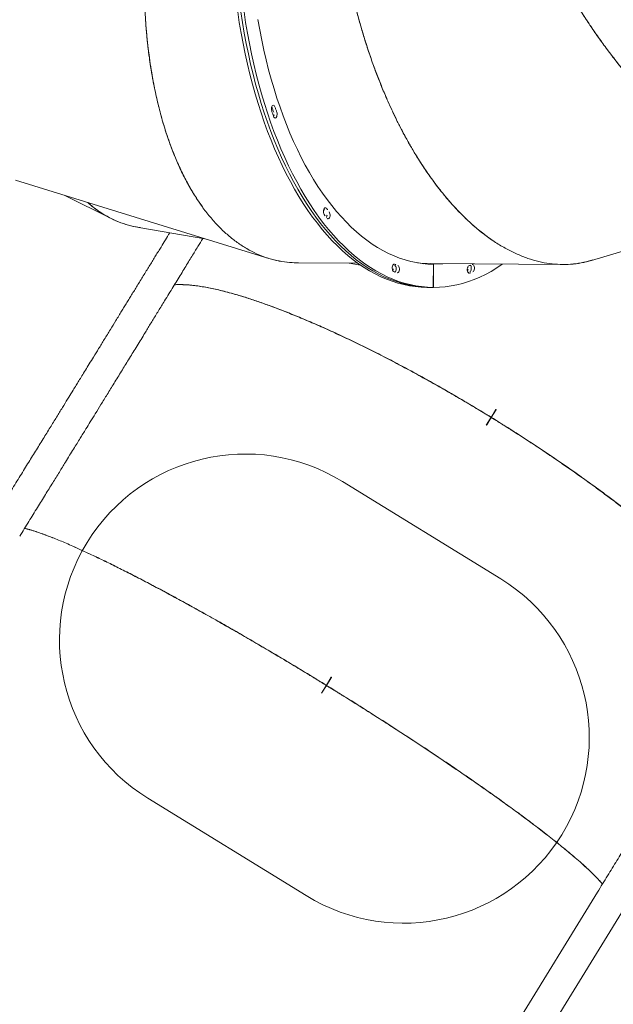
# Model space of a CAD drawing. Extents: x 5459245 to 5462690, y 5971016 to 5972523.
# Tile 38 of 198: x 5462441.74 to 5462442.377, y 5972212.142 to 5972213.198. Entities that reach past the tile are written whole.
import ezdxf

# ---------------------------------------------------------------- set-up
doc = ezdxf.new("R2010")
doc.units = 0
doc.layers.add('A_MAŁA ARCHITEKTURA', color=195, linetype='CONTINUOUS', lineweight=9)

# ---------------------------------------------------------------- blocks, each defined once
blk = doc.blocks.new('MEGA')
at = {"layer": 'A_MAŁA ARCHITEKTURA'}
for p, q in [((5462442.7956, 5972218.7909), (5462442.8667, 5972218.5154)), ((5462442.8094, 5972218.7372), (5462442.8145, 5972218.6819)), ((5462442.8218, 5972218.6517), (5462442.8487, 5972218.585)), ((5462443.0068, 5972218.598), (5462443.0067, 5972218.5979)), ((5462442.8787, 5972218.4867), (5462442.9123, 5972218.4314)), ((5462442.9075, 5972218.4393), (5462442.9121, 5972218.4279)), ((5462442.9253, 5972218.3954), (5462442.9253, 5972218.3953)), ((5462442.9256, 5972218.3959), (5462442.9257, 5972218.3955)), ((5462442.949, 5972218.3709), (5462442.9526, 5972218.3651)), ((5462442.9526, 5972218.3651), (5462443.0264, 5972218.2435)), ((5462442.9291, 5972218.3548), (5462442.9308, 5972218.3519)), ((5462442.9308, 5972218.3519), (5462442.9326, 5972218.349)), ((5462442.954, 5972218.3618), (5462442.9327, 5972218.3489)), ((5462442.9535, 5972218.3616), (5462442.9331, 5972218.3492)), ((5462442.954, 5972218.3618), (5462442.9539, 5972218.362)), ((5462442.9328, 5972218.3487), (5462442.9327, 5972218.3489)), ((5462442.3057, 5972218.3227), (5462442.3057, 5972218.1234)), ((5462442.7044, 5972218.1234), (5462442.7044, 5972218.3227)), ((5462442.97, 5972218.3287), (5462442.9704, 5972218.3282)), ((5462442.5092, 5972218.2231), (5462442.4992, 5972218.2231)), ((5462442.5092, 5972218.2229), (5462442.4992, 5972218.2229)), ((5462442.5017, 5972218.2229), (5462442.5017, 5972218.2231)), ((5462442.5185, 5972218.2231), (5462442.5092, 5972218.2231)), ((5462442.5185, 5972218.2229), (5462442.5092, 5972218.2229)), ((5462442.5185, 5972218.2231), (5462442.5188, 5972218.2231)), ((5462442.5185, 5972218.2229), (5462442.5188, 5972218.2229)), ((5462442.8366, 5972218.2231), (5462442.8465, 5972218.2231)), ((5462442.8366, 5972218.2229), (5462442.8465, 5972218.2229)), ((5462442.8366, 5972218.2229), (5462442.8371, 5972218.2229)), ((5462442.8371, 5972218.2229), (5462442.8464, 5972218.2229)), ((5462442.8557, 5972218.2231), (5462442.8464, 5972218.2231)), ((5462442.8557, 5972218.2229), (5462442.8464, 5972218.2229)), ((5462442.8557, 5972218.2231), (5462442.8562, 5972218.2231)), ((5462442.8557, 5972218.2229), (5462442.8562, 5972218.2229)), ((5462443.0462, 5972218.2195), (5462443.2578, 5972218.0293)), ((5462442.4728, 5972217.8591), (5462439.6789, 5972217.8591)), ((5462439.6789, 5972217.8256), (5462442.4728, 5972217.8256))]:
    blk.add_line(p, q, dxfattribs=at)
at = {"layer": 'A_MAŁA ARCHITEKTURA', "flags": 128}
for points in [[(5462442.9291, 5972218.3548), (5462442.926, 5972218.3601), (5462442.9232, 5972218.3658), (5462442.9208, 5972218.3715), (5462442.9186, 5972218.3775), (5462442.9167, 5972218.3836), (5462442.9151, 5972218.3899), (5462442.9139, 5972218.3963), (5462442.9129, 5972218.4029), (5462442.9123, 5972218.4096), (5462442.912, 5972218.4164), (5462442.912, 5972218.4234), (5462442.9123, 5972218.4305), (5462442.9129, 5972218.4377), (5462442.9138, 5972218.445), (5462442.9151, 5972218.4524), (5462442.9166, 5972218.4599), (5462442.9185, 5972218.4675), (5462442.9207, 5972218.4752), (5462442.9232, 5972218.483), (5462442.926, 5972218.4909), (5462442.929, 5972218.4988), (5462442.9324, 5972218.5067), (5462442.9361, 5972218.5148), (5462442.9401, 5972218.5228), (5462442.9444, 5972218.5309), (5462442.9489, 5972218.539), (5462442.9538, 5972218.5472), (5462442.9589, 5972218.5554), (5462442.9643, 5972218.5635), (5462442.9699, 5972218.5717), (5462442.9759, 5972218.5799), (5462442.982, 5972218.588), (5462442.9885, 5972218.5962), (5462442.9952, 5972218.6043), (5462443.0021, 5972218.6124), (5462443.0092, 5972218.6204), (5462443.0166, 5972218.6284), (5462443.0243, 5972218.6363), (5462443.0321, 5972218.6442), (5462443.0401, 5972218.652), (5462443.0484, 5972218.6597), (5462443.0568, 5972218.6674), (5462443.0655, 5972218.675), (5462443.0743, 5972218.6824)], [(5462442.9309, 5972218.3518), (5462442.9278, 5972218.3572), (5462442.925, 5972218.3629), (5462442.9225, 5972218.3686), (5462442.9203, 5972218.3746), (5462442.9184, 5972218.3807), (5462442.9169, 5972218.387), (5462442.9156, 5972218.3934), (5462442.9147, 5972218.4), (5462442.914, 5972218.4067), (5462442.9137, 5972218.4135), (5462442.9137, 5972218.4205), (5462442.914, 5972218.4276), (5462442.9146, 5972218.4348), (5462442.9156, 5972218.4421), (5462442.9168, 5972218.4495), (5462442.9184, 5972218.457), (5462442.9203, 5972218.4646), (5462442.9224, 5972218.4723), (5462442.9249, 5972218.4801), (5462442.9277, 5972218.488), (5462442.9308, 5972218.4959), (5462442.9342, 5972218.5038), (5462442.9379, 5972218.5118), (5462442.9419, 5972218.5199), (5462442.9461, 5972218.528), (5462442.9507, 5972218.5361), (5462442.9555, 5972218.5443), (5462442.9606, 5972218.5524), (5462442.966, 5972218.5606), (5462442.9717, 5972218.5688), (5462442.9776, 5972218.577), (5462442.9838, 5972218.5851), (5462442.9902, 5972218.5933), (5462442.9969, 5972218.6014), (5462443.0038, 5972218.6095), (5462443.011, 5972218.6175), (5462443.0184, 5972218.6255), (5462443.026, 5972218.6334), (5462443.0339, 5972218.6413), (5462443.0419, 5972218.6491), (5462443.0501, 5972218.6568), (5462443.0586, 5972218.6645), (5462443.0672, 5972218.6721), (5462443.076, 5972218.6795)], [(5462442.9308, 5972218.3519), (5462442.9278, 5972218.3572), (5462442.925, 5972218.3629), (5462442.9225, 5972218.3686), (5462442.9203, 5972218.3746), (5462442.9184, 5972218.3807), (5462442.9169, 5972218.387), (5462442.9156, 5972218.3934), (5462442.9147, 5972218.4), (5462442.914, 5972218.4067), (5462442.9137, 5972218.4135), (5462442.9137, 5972218.4205), (5462442.914, 5972218.4276), (5462442.9146, 5972218.4348), (5462442.9156, 5972218.4421), (5462442.9168, 5972218.4495), (5462442.9184, 5972218.457), (5462442.9203, 5972218.4646), (5462442.9224, 5972218.4723), (5462442.9249, 5972218.4801), (5462442.9277, 5972218.488), (5462442.9308, 5972218.4959), (5462442.9342, 5972218.5038), (5462442.9379, 5972218.5118), (5462442.9419, 5972218.5199), (5462442.9461, 5972218.528), (5462442.9507, 5972218.5361), (5462442.9555, 5972218.5443), (5462442.9606, 5972218.5524), (5462442.966, 5972218.5606), (5462442.9717, 5972218.5688), (5462442.9776, 5972218.577), (5462442.9838, 5972218.5851), (5462442.9902, 5972218.5933), (5462442.9969, 5972218.6014), (5462443.0038, 5972218.6095), (5462443.011, 5972218.6175), (5462443.0184, 5972218.6255), (5462443.026, 5972218.6334), (5462443.0339, 5972218.6413), (5462443.0419, 5972218.6491), (5462443.0501, 5972218.6568), (5462443.0586, 5972218.6645), (5462443.0672, 5972218.6721), (5462443.076, 5972218.6795)], [(5462442.9327, 5972218.3489), (5462442.9296, 5972218.3543), (5462442.9268, 5972218.36), (5462442.9243, 5972218.3657), (5462442.9221, 5972218.3717), (5462442.9202, 5972218.3778), (5462442.9186, 5972218.3841), (5462442.9174, 5972218.3905), (5462442.9164, 5972218.3971), (5462442.9158, 5972218.4038), (5462442.9155, 5972218.4106), (5462442.9155, 5972218.4176), (5462442.9158, 5972218.4247), (5462442.9164, 5972218.4319), (5462442.9173, 5972218.4392), (5462442.9186, 5972218.4466), (5462442.9202, 5972218.4541), (5462442.922, 5972218.4617), (5462442.9242, 5972218.4694), (5462442.9267, 5972218.4772), (5462442.9295, 5972218.4851), (5462442.9326, 5972218.493), (5462442.936, 5972218.5009), (5462442.9396, 5972218.5089), (5462442.9436, 5972218.517), (5462442.9479, 5972218.5251), (5462442.9525, 5972218.5332), (5462442.9573, 5972218.5414), (5462442.9624, 5972218.5495), (5462442.9678, 5972218.5577), (5462442.9735, 5972218.5659), (5462442.9794, 5972218.5741), (5462442.9856, 5972218.5822), (5462442.992, 5972218.5904), (5462442.9987, 5972218.5985), (5462443.0056, 5972218.6066), (5462443.0128, 5972218.6146), (5462443.0202, 5972218.6226), (5462443.0278, 5972218.6305), (5462443.0356, 5972218.6384), (5462443.0437, 5972218.6462), (5462443.0519, 5972218.6539), (5462443.0603, 5972218.6616), (5462443.069, 5972218.6692), (5462443.0778, 5972218.6766)], [(5462442.954, 5972218.3618), (5462442.9509, 5972218.3671), (5462442.9482, 5972218.3726), (5462442.9458, 5972218.3783), (5462442.9437, 5972218.3841), (5462442.942, 5972218.3901), (5462442.9405, 5972218.3962), (5462442.9393, 5972218.4025), (5462442.9385, 5972218.409), (5462442.938, 5972218.4156), (5462442.9378, 5972218.4223), (5462442.9379, 5972218.4291), (5462442.9384, 5972218.4361), (5462442.9391, 5972218.4432), (5462442.9402, 5972218.4504), (5462442.9416, 5972218.4577), (5462442.9433, 5972218.465), (5462442.9453, 5972218.4725), (5462442.9476, 5972218.4801), (5462442.9503, 5972218.4877), (5462442.9532, 5972218.4954), (5462442.9564, 5972218.5032), (5462442.96, 5972218.511), (5462442.9638, 5972218.5188), (5462442.968, 5972218.5267), (5462442.9724, 5972218.5346), (5462442.9771, 5972218.5426), (5462442.9821, 5972218.5505), (5462442.9874, 5972218.5585), (5462442.9929, 5972218.5665), (5462442.9988, 5972218.5745), (5462443.0048, 5972218.5824), (5462443.0112, 5972218.5903), (5462443.0177, 5972218.5982), (5462443.0246, 5972218.6061), (5462443.0316, 5972218.6139), (5462443.0389, 5972218.6217), (5462443.0464, 5972218.6294), (5462443.0542, 5972218.6371), (5462443.0621, 5972218.6446), (5462443.0702, 5972218.6521), (5462443.0786, 5972218.6596)], [(5462442.999, 5972218.5909), (5462442.9995, 5972218.5915), (5462443, 5972218.5921), (5462443.0005, 5972218.5927), (5462443.001, 5972218.5933), (5462443.0014, 5972218.5939), (5462443.0019, 5972218.5945), (5462443.0024, 5972218.5951), (5462443.0029, 5972218.5957)], [(5462443.0029, 5972218.5957), (5462443.0038, 5972218.5966), (5462443.0048, 5972218.5973), (5462443.0059, 5972218.5978), (5462443.007, 5972218.5981), (5462443.008, 5972218.5981), (5462443.0087, 5972218.5978), (5462443.0092, 5972218.5974), (5462443.0093, 5972218.5967), (5462443.009, 5972218.5959), (5462443.0085, 5972218.595)], [(5462443.0067, 5972218.5979), (5462443.0062, 5972218.5973), (5462443.0058, 5972218.5967), (5462443.0053, 5972218.5962), (5462443.0048, 5972218.5956), (5462443.0043, 5972218.595), (5462443.0038, 5972218.5944), (5462443.0033, 5972218.5938), (5462443.0029, 5972218.5932)], [(5462443.0067, 5972218.5979), (5462443.0062, 5972218.5973), (5462443.0058, 5972218.5967), (5462443.0053, 5972218.5962), (5462443.0048, 5972218.5956), (5462443.0043, 5972218.595), (5462443.0038, 5972218.5944), (5462443.0033, 5972218.5938), (5462443.0029, 5972218.5932)], [(5462443.0085, 5972218.595), (5462443.008, 5972218.5944), (5462443.0075, 5972218.5938), (5462443.007, 5972218.5933), (5462443.0065, 5972218.5927), (5462443.0061, 5972218.5921), (5462443.0056, 5972218.5915), (5462443.0051, 5972218.5909), (5462443.0046, 5972218.5903)], [(5462443.0046, 5972218.5903), (5462443.0038, 5972218.5895), (5462443.0028, 5972218.5888), (5462443.0017, 5972218.5883), (5462443.0006, 5972218.588), (5462442.9996, 5972218.5879), (5462442.9988, 5972218.5881), (5462442.9984, 5972218.5886), (5462442.9982, 5972218.5893), (5462442.9984, 5972218.5901), (5462442.999, 5972218.5909)], [(5462442.9379, 5972218.4896), (5462442.9384, 5972218.4904), (5462442.9392, 5972218.4913), (5462442.9401, 5972218.492), (5462442.9412, 5972218.4926), (5462442.9424, 5972218.4929), (5462442.9434, 5972218.493), (5462442.9442, 5972218.4928), (5462442.9447, 5972218.4924), (5462442.9449, 5972218.4918), (5462442.9448, 5972218.491)], [(5462442.943, 5972218.4864), (5462442.9426, 5972218.4856), (5462442.9418, 5972218.4847), (5462442.9408, 5972218.484), (5462442.9398, 5972218.4834), (5462442.9386, 5972218.483), (5462442.9376, 5972218.4829), (5462442.9368, 5972218.4831), (5462442.9362, 5972218.4835), (5462442.936, 5972218.4841), (5462442.9362, 5972218.4849)], [(5462442.9249, 5972218.3941), (5462442.925, 5972218.3948), (5462442.9254, 5972218.3957), (5462442.9261, 5972218.3965), (5462442.927, 5972218.3973), (5462442.9281, 5972218.3979), (5462442.9292, 5972218.3983), (5462442.9303, 5972218.3985), (5462442.9311, 5972218.3983), (5462442.9318, 5972218.398), (5462442.932, 5972218.3974)], [(5462442.931, 5972218.3966), (5462442.9309, 5972218.3958), (5462442.9306, 5972218.395), (5462442.9299, 5972218.3941), (5462442.9289, 5972218.3933), (5462442.9279, 5972218.3927), (5462442.9267, 5972218.3923), (5462442.9257, 5972218.3921), (5462442.9253, 5972218.3921)], [(5462442.931, 5972218.3966), (5462442.9309, 5972218.3958), (5462442.9306, 5972218.395), (5462442.9299, 5972218.3941), (5462442.9289, 5972218.3933), (5462442.9279, 5972218.3927), (5462442.9267, 5972218.3923), (5462442.9257, 5972218.3921), (5462442.9253, 5972218.3921)], [(5462442.9327, 5972218.3937), (5462442.9327, 5972218.3929), (5462442.9323, 5972218.3921), (5462442.9316, 5972218.3912), (5462442.9307, 5972218.3904), (5462442.9296, 5972218.3898), (5462442.9285, 5972218.3894), (5462442.9274, 5972218.3892), (5462442.9266, 5972218.3893), (5462442.9259, 5972218.3897), (5462442.9256, 5972218.3903)], [(5462442.9561, 5972218.3593), (5462442.9539, 5972218.3623), (5462442.9522, 5972218.3649)], [(5462442.9579, 5972218.3564), (5462442.9557, 5972218.3594), (5462442.953, 5972218.3634)], [(5462442.9579, 5972218.3564), (5462442.9557, 5972218.3594), (5462442.953, 5972218.3634)], [(5462442.9541, 5972218.3616), (5462442.9541, 5972218.3617), (5462442.954, 5972218.3617), (5462442.9539, 5972218.3617), (5462442.9539, 5972218.3617), (5462442.9538, 5972218.3617), (5462442.9537, 5972218.3617), (5462442.9536, 5972218.3616), (5462442.9535, 5972218.3616)], [(5462442.9596, 5972218.3535), (5462442.9575, 5972218.3565), (5462442.9541, 5972218.3616)], [(5462442.9331, 5972218.3492), (5462442.933, 5972218.3491), (5462442.9329, 5972218.3491), (5462442.9329, 5972218.349), (5462442.9328, 5972218.3489), (5462442.9328, 5972218.3489), (5462442.9328, 5972218.3488), (5462442.9328, 5972218.3487), (5462442.9328, 5972218.3487)], [(5462442.9928, 5972218.2988), (5462442.9924, 5972218.299), (5462442.986, 5972218.3019), (5462442.9798, 5972218.3051), (5462442.9738, 5972218.3086), (5462442.9682, 5972218.3122), (5462442.9628, 5972218.3161), (5462442.9576, 5972218.3201), (5462442.9528, 5972218.3244), (5462442.9482, 5972218.3289), (5462442.9439, 5972218.3335), (5462442.9399, 5972218.3384), (5462442.9362, 5972218.3434), (5462442.9328, 5972218.3487)], [(5462442.966, 5972218.3238), (5462442.9656, 5972218.3243), (5462442.9656, 5972218.325), (5462442.9659, 5972218.3259), (5462442.9665, 5972218.3267), (5462442.9674, 5972218.3275), (5462442.9685, 5972218.3282), (5462442.9696, 5972218.3286), (5462442.9707, 5972218.3289), (5462442.9716, 5972218.3288), (5462442.9723, 5972218.3285)], [(5462442.9738, 5972218.3273), (5462442.9736, 5972218.327), (5462442.973, 5972218.3262), (5462442.9721, 5972218.3254), (5462442.9711, 5972218.3247), (5462442.97, 5972218.3242), (5462442.9689, 5972218.324), (5462442.968, 5972218.324), (5462442.9673, 5972218.3243)], [(5462442.9738, 5972218.3273), (5462442.9736, 5972218.327), (5462442.973, 5972218.3262), (5462442.9721, 5972218.3254), (5462442.9711, 5972218.3247), (5462442.97, 5972218.3242), (5462442.9689, 5972218.324), (5462442.968, 5972218.324), (5462442.9673, 5972218.3243)], [(5462442.9753, 5972218.3262), (5462442.9757, 5972218.3256), (5462442.9757, 5972218.3249), (5462442.9754, 5972218.3241), (5462442.9748, 5972218.3233), (5462442.9739, 5972218.3225), (5462442.9729, 5972218.3218), (5462442.9717, 5972218.3213), (5462442.9707, 5972218.3211), (5462442.9697, 5972218.3211), (5462442.969, 5972218.3214)], [(5462442.5016, 5972218.2231), (5462442.5016, 5972218.223), (5462442.5016, 5972218.2229)]]:
    blk.add_lwpolyline(points, dxfattribs=at)
at = {"layer": 'A_MAŁA ARCHITEKTURA'}
for centre, radius, start, end in [((5462442.9975, 5972218.5977), 0.00701, 281.8348, 319.888), ((5462442.505, 5972218.3227), 0.1993, 0, 180), ((5462443.187, 5972218.3932), 0.2671, 158.8513, 159.9189), ((5462442.9357, 5972218.4921), 0.00628, 277.8185, 333.7719), ((5462443.1862, 5972218.3998), 0.2608, 159.0631, 159.9202), ((5462443.1889, 5972218.3965), 0.2618, 158.8513, 159.9189), ((5462443.0494, 5972218.4151), 0.1263, 189.6053, 191.3646), ((5462442.9234, 5972218.4015), 0.00651, 286.5762, 329.1247), ((5462443.0516, 5972218.4208), 0.123, 190.4672, 191.3671), ((5462443.054, 5972218.418), 0.1237, 189.6053, 191.3646), ((5462443.0426, 5972218.4197), 0.1053, 203.7733, 211.2447), ((5462443.0439, 5972218.4256), 0.127, 232.0117, 232.8978), ((5462443.0452, 5972218.4221), 0.1263, 231.1408, 232.9002), ((5462442.9664, 5972218.3332), 0.00636, 272.0864, 317.0669), ((5462443.0499, 5972218.4249), 0.1237, 231.1408, 232.9002), ((5462442.505, 5972218.1234), 0.1993, 180, 0)]:
    blk.add_arc(centre, radius, start, end, dxfattribs=at)
for centre, major_axis, ratio, start_param, end_param in [((5462442.4628, 5972218.223), (0, 0.3787), 0.09608, 4.712126, 4.712652), ((5462442.4628, 5972218.223), (0, 0.3807), 0.09608, 4.712127, 4.712651), ((5462442.7578, 5972218.223), (0, 0.3787), 0.20811, 4.712126, 4.712652), ((5462442.7578, 5972218.223), (0, 0.3807), 0.20811, 4.712127, 4.712651)]:
    blk.add_ellipse(centre, major_axis=major_axis, ratio=ratio, start_param=start_param, end_param=end_param, dxfattribs=at)
for points, knots in [([(5462442.8764, 5972218.605), (5462442.8777, 5972218.608), (5462442.8807, 5972218.6154), (5462442.8869, 5972218.6274), (5462442.8947, 5972218.6407), (5462442.9035, 5972218.6541), (5462442.9133, 5972218.6674), (5462442.9241, 5972218.6806), (5462442.934, 5972218.6916), (5462442.9422, 5972218.7003), (5462442.9484, 5972218.7065), (5462442.9548, 5972218.7127), (5462442.9614, 5972218.7189), (5462442.9684, 5972218.7252), (5462442.9756, 5972218.7314), (5462442.983, 5972218.7376), (5462442.9918, 5972218.7447), (5462443.0021, 5972218.7527), (5462443.0144, 5972218.7617), (5462443.0275, 5972218.7708), (5462443.0392, 5972218.7785), (5462443.049, 5972218.7846), (5462443.0567, 5972218.7894), (5462443.0647, 5972218.7941), (5462443.0727, 5972218.7987), (5462443.0807, 5972218.8031), (5462443.0886, 5972218.8073), (5462443.0968, 5972218.8117), (5462443.1048, 5972218.8157), (5462443.1116, 5972218.819), (5462443.1169, 5972218.8216), (5462443.1215, 5972218.8237), (5462443.1264, 5972218.826), (5462443.1317, 5972218.8284), (5462443.1375, 5972218.831), (5462443.1438, 5972218.8337), (5462443.1504, 5972218.8365), (5462443.1568, 5972218.8391), (5462443.1625, 5972218.8414), (5462443.1673, 5972218.8433), (5462443.1712, 5972218.8448), (5462443.1735, 5972218.8456), (5462443.1745, 5972218.846)], [0, 0, 0, 0, 0.03362, 0.081487, 0.129993, 0.178809, 0.226094, 0.274303, 0.323436, 0.347121, 0.369936, 0.393077, 0.416543, 0.440335, 0.464453, 0.488897, 0.512519, 0.547843, 0.584432, 0.622286, 0.661406, 0.682438, 0.703123, 0.724462, 0.746455, 0.766694, 0.786792, 0.807907, 0.830039, 0.848066, 0.858675, 0.870103, 0.882351, 0.895419, 0.909306, 0.925349, 0.941915, 0.958002, 0.971855, 0.983472, 0.992854, 1, 1, 1, 1]), ([(5462443.1199, 5972218.823), (5462443.1161, 5972218.8212), (5462443.1086, 5972218.8176), (5462443.0981, 5972218.8123), (5462443.0879, 5972218.807), (5462443.0777, 5972218.8015), (5462443.0673, 5972218.7956), (5462443.0569, 5972218.7895), (5462443.0477, 5972218.7838), (5462443.0395, 5972218.7786), (5462443.0326, 5972218.7741), (5462443.0259, 5972218.7697), (5462443.0195, 5972218.7652), (5462443.0132, 5972218.7608), (5462443.0072, 5972218.7564), (5462443.0014, 5972218.7521), (5462442.994, 5972218.7464), (5462442.9852, 5972218.7395), (5462442.9753, 5972218.7312), (5462442.9658, 5972218.7229), (5462442.9569, 5972218.7147), (5462442.9483, 5972218.7064), (5462442.9401, 5972218.6981), (5462442.9324, 5972218.6898), (5462442.9251, 5972218.6816), (5462442.9183, 5972218.6735), (5462442.912, 5972218.6654), (5462442.9046, 5972218.6556), (5462442.8967, 5972218.6439), (5462442.8886, 5972218.6305), (5462442.8817, 5972218.6173), (5462442.8758, 5972218.6041), (5462442.8709, 5972218.591), (5462442.8672, 5972218.5782), (5462442.8647, 5972218.5656), (5462442.8633, 5972218.5532), (5462442.863, 5972218.5411), (5462442.8638, 5972218.5294), (5462442.8658, 5972218.518), (5462442.869, 5972218.5071), (5462442.8732, 5972218.4966), (5462442.8769, 5972218.49), (5462442.8788, 5972218.4867)], [0, 0, 0, 0, 0.021397, 0.041159, 0.059285, 0.079279, 0.100059, 0.119873, 0.141168, 0.155678, 0.169933, 0.183933, 0.197677, 0.211165, 0.224398, 0.237376, 0.250098, 0.274428, 0.298304, 0.321727, 0.344696, 0.367213, 0.390613, 0.413071, 0.435258, 0.457174, 0.478819, 0.500193, 0.536513, 0.572356, 0.607726, 0.643316, 0.679262, 0.714914, 0.750274, 0.786186, 0.821948, 0.857563, 0.893189, 0.928925, 0.964647, 1, 1, 1, 1]), ([(5462442.8224, 5972218.6504), (5462442.8211, 5972218.6535), (5462442.8185, 5972218.6602), (5462442.8159, 5972218.6707), (5462442.8143, 5972218.6815), (5462442.8139, 5972218.692), (5462442.8143, 5972218.7021), (5462442.8153, 5972218.709), (5462442.8159, 5972218.7124)], [0, 0, 0, 0, 0.1597189, 0.342122, 0.5244593, 0.6833816, 0.8427698, 1, 1, 1, 1]), ([(5462442.8159, 5972218.7121), (5462442.8157, 5972218.7107), (5462442.8146, 5972218.7054), (5462442.814, 5972218.6962), (5462442.814, 5972218.6847), (5462442.8154, 5972218.6734), (5462442.8179, 5972218.6623), (5462442.8205, 5972218.6553), (5462442.8218, 5972218.6517)], [0, 0, 0, 0, 0.065438, 0.252372, 0.439367, 0.626939, 0.814437, 1, 1, 1, 1]), ([(5462443.0089, 5972218.3197), (5462443.009, 5972218.3224), (5462443.0093, 5972218.3287), (5462443.0104, 5972218.3389), (5462443.0122, 5972218.3502), (5462443.0146, 5972218.3619), (5462443.0177, 5972218.3737), (5462443.0209, 5972218.3844), (5462443.024, 5972218.3936), (5462443.0269, 5972218.4016), (5462443.0301, 5972218.4097), (5462443.0336, 5972218.4179), (5462443.0374, 5972218.4262), (5462443.0417, 5972218.4352), (5462443.0466, 5972218.4449), (5462443.0522, 5972218.4552), (5462443.0583, 5972218.4658), (5462443.0649, 5972218.4765), (5462443.0718, 5972218.4872), (5462443.0779, 5972218.4962), (5462443.0831, 5972218.5036), (5462443.0875, 5972218.5097), (5462443.092, 5972218.5157), (5462443.0967, 5972218.5219), (5462443.1016, 5972218.5282), (5462443.1067, 5972218.5345), (5462443.112, 5972218.5409), (5462443.1188, 5972218.5489), (5462443.1273, 5972218.5586), (5462443.1375, 5972218.5697), (5462443.1463, 5972218.5788), (5462443.1532, 5972218.5858), (5462443.1585, 5972218.591), (5462443.1639, 5972218.5962), (5462443.169, 5972218.6011), (5462443.1735, 5972218.6053), (5462443.1775, 5972218.6089), (5462443.1813, 5972218.6123), (5462443.1854, 5972218.616), (5462443.1898, 5972218.6198), (5462443.1947, 5972218.6241), (5462443.2001, 5972218.6286), (5462443.2057, 5972218.6332), (5462443.211, 5972218.6375), (5462443.2158, 5972218.6413), (5462443.2198, 5972218.6444), (5462443.223, 5972218.6469), (5462443.2248, 5972218.6483), (5462443.2256, 5972218.649)], [0, 0, 0, 0, 0.0277799, 0.0634725, 0.0995126, 0.1359008, 0.1726381, 0.208705, 0.232, 0.2555199, 0.2792649, 0.3032352, 0.3274309, 0.3518522, 0.3809256, 0.4105372, 0.4406873, 0.4713761, 0.5026036, 0.5320433, 0.5489956, 0.566243, 0.5837855, 0.6016232, 0.6197561, 0.6381842, 0.6569074, 0.6759259, 0.7086157, 0.7430092, 0.7760679, 0.791585, 0.80771, 0.8244431, 0.8406554, 0.8539436, 0.8643381, 0.875485, 0.8873842, 0.9000359, 0.9134399, 0.9294267, 0.9453082, 0.9606677, 0.9738167, 0.9847551, 0.9934829, 1, 1, 1, 1]), ([(5462442.7692, 5972218.6204), (5462442.7672, 5972218.6204), (5462442.7634, 5972218.6204), (5462442.7576, 5972218.6204), (5462442.752, 5972218.6204), (5462442.7465, 5972218.6204), (5462442.7411, 5972218.6204), (5462442.7336, 5972218.6204), (5462442.7241, 5972218.6203), (5462442.7122, 5972218.6203), (5462442.7005, 5972218.6203), (5462442.6889, 5972218.6203), (5462442.6786, 5972218.6203), (5462442.6696, 5972218.6203), (5462442.6617, 5972218.6203), (5462442.6546, 5972218.6203), (5462442.6483, 5972218.6203), (5462442.6423, 5972218.6203), (5462442.6354, 5972218.6203), (5462442.627, 5972218.6203), (5462442.6168, 5972218.6203), (5462442.6052, 5972218.6203), (5462442.5924, 5972218.6203), (5462442.5783, 5972218.6203), (5462442.5632, 5972218.6204), (5462442.5472, 5972218.6204), (5462442.5303, 5972218.6204), (5462442.5122, 5972218.6205), (5462442.4929, 5972218.6205), (5462442.4796, 5972218.6205), (5462442.4728, 5972218.6205)], [0, 0, 0, 0, 0.0202, 0.039924, 0.059218, 0.078085, 0.096523, 0.114534, 0.1553, 0.193698, 0.236329, 0.275617, 0.311569, 0.340851, 0.367477, 0.391449, 0.412767, 0.431785, 0.452394, 0.482473, 0.516864, 0.555572, 0.5986, 0.645952, 0.697635, 0.750339, 0.806912, 0.867369, 0.931726, 1, 1, 1, 1]), ([(5462442.8344, 5972218.6204), (5462442.8344, 5972218.6204), (5462442.8284, 5972218.6204), (5462442.8206, 5972218.6204), (5462442.8109, 5972218.6204), (5462442.8053, 5972218.6204), (5462442.7996, 5972218.6204), (5462442.7938, 5972218.6204), (5462442.7878, 5972218.6204), (5462442.7817, 5972218.6204), (5462442.7755, 5972218.6204), (5462442.7713, 5972218.6204), (5462442.7692, 5972218.6204)], [0, 0, 0, 0, 0.002121, 0.276488, 0.361011, 0.447214, 0.535097, 0.624662, 0.715913, 0.808849, 0.903475, 1, 1, 1, 1]), ([(5462443.18, 5972218.6111), (5462443.1768, 5972218.6083), (5462443.1708, 5972218.6027), (5462443.1622, 5972218.5946), (5462443.154, 5972218.5866), (5462443.1458, 5972218.5783), (5462443.1376, 5972218.5697), (5462443.1293, 5972218.5608), (5462443.1221, 5972218.5528), (5462443.1158, 5972218.5454), (5462443.1105, 5972218.5391), (5462443.1054, 5972218.5329), (5462443.1005, 5972218.5268), (5462443.0958, 5972218.5208), (5462443.0913, 5972218.5148), (5462443.087, 5972218.509), (5462443.0815, 5972218.5015), (5462443.0752, 5972218.4923), (5462443.068, 5972218.4814), (5462443.0613, 5972218.4708), (5462443.0552, 5972218.4604), (5462443.0493, 5972218.45), (5462443.0439, 5972218.4397), (5462443.0389, 5972218.4295), (5462443.0343, 5972218.4195), (5462443.0302, 5972218.4098), (5462443.0264, 5972218.4002), (5462443.0222, 5972218.3887), (5462443.018, 5972218.3752), (5462443.0141, 5972218.36), (5462443.0113, 5972218.3454), (5462443.0094, 5972218.331), (5462443.0086, 5972218.3172), (5462443.0088, 5972218.3038), (5462443.01, 5972218.291), (5462443.0122, 5972218.2787), (5462443.0154, 5972218.267), (5462443.0196, 5972218.256), (5462443.0248, 5972218.2457), (5462443.031, 5972218.2362), (5462443.038, 5972218.2274), (5462443.0435, 5972218.2221), (5462443.0462, 5972218.2195)], [0, 0, 0, 0, 0.021397, 0.041159, 0.059285, 0.079279, 0.100059, 0.119873, 0.141168, 0.155678, 0.169933, 0.183933, 0.197677, 0.211165, 0.224398, 0.237376, 0.250098, 0.274428, 0.298304, 0.321727, 0.344696, 0.367213, 0.390613, 0.413071, 0.435258, 0.457174, 0.478819, 0.500193, 0.536513, 0.572356, 0.607726, 0.643316, 0.679262, 0.714914, 0.750274, 0.786186, 0.821948, 0.857563, 0.893189, 0.928925, 0.964647, 1, 1, 1, 1]), ([(5462442.4728, 5972218.587), (5462442.4791, 5972218.587), (5462442.4912, 5972218.587), (5462442.5087, 5972218.587), (5462442.5249, 5972218.587), (5462442.5398, 5972218.5869), (5462442.5534, 5972218.5869), (5462442.5649, 5972218.5869), (5462442.5746, 5972218.5869), (5462442.5825, 5972218.5869), (5462442.5897, 5972218.5868), (5462442.5961, 5972218.5868), (5462442.6021, 5972218.5868), (5462442.6091, 5972218.5868), (5462442.6175, 5972218.5868), (5462442.6277, 5972218.5868), (5462442.6392, 5972218.5868), (5462442.652, 5972218.5868), (5462442.666, 5972218.5868), (5462442.6806, 5972218.5868), (5462442.6956, 5972218.5868), (5462442.711, 5972218.5868), (5462442.7235, 5972218.5868), (5462442.7328, 5972218.5869), (5462442.7386, 5972218.5869), (5462442.7445, 5972218.5869), (5462442.7506, 5972218.5869), (5462442.7567, 5972218.5869), (5462442.7629, 5972218.5869), (5462442.7671, 5972218.5869), (5462442.7692, 5972218.5869)], [0, 0, 0, 0, 0.06274, 0.121143, 0.17522, 0.22498, 0.27043, 0.311572, 0.340878, 0.367528, 0.391524, 0.412866, 0.431902, 0.452519, 0.482614, 0.517027, 0.555758, 0.598808, 0.646179, 0.697876, 0.746952, 0.799385, 0.855181, 0.874727, 0.894655, 0.914967, 0.935661, 0.956739, 0.978201, 1, 1, 1, 1]), ([(5462442.4828, 5972218.587), (5462442.4829, 5972218.5867), (5462442.4834, 5972218.5853), (5462442.4841, 5972218.5832), (5462442.4847, 5972218.5809), (5462442.4851, 5972218.5794), (5462442.4855, 5972218.5778), (5462442.4859, 5972218.5762), (5462442.4863, 5972218.5746), (5462442.487, 5972218.5717), (5462442.488, 5972218.5673), (5462442.4892, 5972218.5611), (5462442.4904, 5972218.5546), (5462442.4915, 5972218.5478), (5462442.4926, 5972218.5406), (5462442.4937, 5972218.5334), (5462442.4946, 5972218.5263), (5462442.4954, 5972218.5196), (5462442.4962, 5972218.5127), (5462442.497, 5972218.5056), (5462442.4978, 5972218.4984), (5462442.4988, 5972218.4884), (5462442.4999, 5972218.4755), (5462442.5013, 5972218.4592), (5462442.5025, 5972218.4422), (5462442.5036, 5972218.4246), (5462442.5047, 5972218.4063), (5462442.5056, 5972218.3874), (5462442.5064, 5972218.3681), (5462442.5072, 5972218.3482), (5462442.5078, 5972218.3279), (5462442.5083, 5972218.3074), (5462442.5087, 5972218.2866), (5462442.509, 5972218.2655), (5462442.5091, 5972218.2444), (5462442.5092, 5972218.2302), (5462442.5092, 5972218.2231)], [0, 0, 0, 0, 0.00751, 0.032338, 0.041849, 0.051224, 0.060461, 0.069562, 0.078525, 0.087352, 0.117173, 0.146342, 0.17486, 0.202726, 0.22994, 0.258404, 0.28127, 0.303872, 0.326212, 0.348288, 0.370102, 0.391653, 0.435964, 0.4796, 0.522562, 0.565855, 0.609653, 0.653011, 0.695928, 0.73968, 0.783181, 0.826432, 0.869744, 0.913244, 0.956662, 1, 1, 1, 1]), ([(5462442.4828, 5972218.587), (5462442.4829, 5972218.5867), (5462442.4834, 5972218.5853), (5462442.484, 5972218.5832), (5462442.4847, 5972218.5809), (5462442.4851, 5972218.5794), (5462442.4855, 5972218.5778), (5462442.4859, 5972218.5762), (5462442.4863, 5972218.5746), (5462442.4869, 5972218.5717), (5462442.4879, 5972218.5673), (5462442.4891, 5972218.5611), (5462442.4903, 5972218.5546), (5462442.4915, 5972218.5478), (5462442.4926, 5972218.5406), (5462442.4936, 5972218.5334), (5462442.4945, 5972218.5264), (5462442.4953, 5972218.5196), (5462442.4961, 5972218.5127), (5462442.4969, 5972218.5056), (5462442.4977, 5972218.4984), (5462442.4987, 5972218.4885), (5462442.4998, 5972218.4755), (5462442.5012, 5972218.4592), (5462442.5024, 5972218.4423), (5462442.5035, 5972218.4247), (5462442.5045, 5972218.4063), (5462442.5055, 5972218.3875), (5462442.5063, 5972218.3683), (5462442.507, 5972218.3487), (5462442.5076, 5972218.3288), (5462442.5081, 5972218.3087), (5462442.5085, 5972218.2891), (5462442.5088, 5972218.2702), (5462442.5089, 5972218.2567), (5462442.509, 5972218.2478), (5462442.509, 5972218.2437), (5462442.509, 5972218.2396), (5462442.509, 5972218.2356), (5462442.509, 5972218.2316), (5462442.509, 5972218.2275), (5462442.509, 5972218.2247), (5462442.509, 5972218.2231)], [0, 0, 0, 0, 0.007492, 0.032315, 0.041825, 0.051197, 0.060433, 0.069532, 0.078493, 0.087318, 0.117134, 0.146297, 0.174809, 0.202669, 0.229878, 0.258337, 0.281198, 0.303796, 0.326131, 0.348203, 0.370013, 0.39156, 0.435862, 0.479489, 0.522443, 0.565727, 0.609517, 0.652866, 0.695775, 0.738675, 0.781333, 0.823751, 0.866159, 0.903642, 0.941101, 0.949515, 0.957928, 0.966307, 0.974714, 0.982724, 0.990502, 1, 1, 1, 1]), ([(5462442.7692, 5972218.5869), (5462442.7722, 5972218.5869), (5462442.7781, 5972218.5869), (5462442.7867, 5972218.5869), (5462442.795, 5972218.5869), (5462442.803, 5972218.5869), (5462442.8107, 5972218.5869), (5462442.8181, 5972218.587), (5462442.827, 5972218.587), (5462442.8369, 5972218.587), (5462442.8444, 5972218.587), (5462442.8479, 5972218.587)], [0, 0, 0, 0, 0.112293, 0.221084, 0.326202, 0.427653, 0.525443, 0.619576, 0.710058, 0.866467, 1, 1, 1, 1]), ([(5462442.7894, 5972218.5869), (5462442.7896, 5972218.5867), (5462442.791, 5972218.5849), (5462442.7927, 5972218.5822), (5462442.7944, 5972218.5792), (5462442.7953, 5972218.5776), (5462442.7962, 5972218.576), (5462442.7971, 5972218.5744), (5462442.7979, 5972218.5727), (5462442.7994, 5972218.5698), (5462442.8014, 5972218.5653), (5462442.804, 5972218.559), (5462442.8066, 5972218.5524), (5462442.809, 5972218.5455), (5462442.8113, 5972218.5383), (5462442.8135, 5972218.5311), (5462442.8155, 5972218.524), (5462442.8173, 5972218.5172), (5462442.819, 5972218.5103), (5462442.8207, 5972218.5032), (5462442.8223, 5972218.496), (5462442.8243, 5972218.4861), (5462442.8268, 5972218.4732), (5462442.8296, 5972218.4569), (5462442.8322, 5972218.4401), (5462442.8346, 5972218.4226), (5462442.8368, 5972218.4044), (5462442.8388, 5972218.3857), (5462442.8406, 5972218.3667), (5462442.8421, 5972218.3473), (5462442.8434, 5972218.3276), (5462442.8444, 5972218.3077), (5462442.8451, 5972218.2913), (5462442.8456, 5972218.2784), (5462442.8458, 5972218.2693), (5462442.846, 5972218.2601), (5462442.8462, 5972218.2509), (5462442.8463, 5972218.2418), (5462442.8464, 5972218.2326), (5462442.8464, 5972218.2264), (5462442.8464, 5972218.2231)], [0, 0, 0, 0, 0.005299, 0.042456, 0.051882, 0.06118, 0.07035, 0.079394, 0.088309, 0.097098, 0.126536, 0.155356, 0.183558, 0.211141, 0.238105, 0.266261, 0.288858, 0.311204, 0.333299, 0.355142, 0.376735, 0.398077, 0.441876, 0.485031, 0.527541, 0.570367, 0.613676, 0.656564, 0.69903, 0.741461, 0.78366, 0.825629, 0.867589, 0.886517, 0.905429, 0.924324, 0.943265, 0.962162, 0.980078, 1, 1, 1, 1]), ([(5462442.7895, 5972218.5869), (5462442.7897, 5972218.5866), (5462442.7911, 5972218.5848), (5462442.7929, 5972218.582), (5462442.7946, 5972218.5789), (5462442.7955, 5972218.5774), (5462442.7964, 5972218.5758), (5462442.7973, 5972218.5741), (5462442.7981, 5972218.5725), (5462442.7996, 5972218.5695), (5462442.8016, 5972218.565), (5462442.8042, 5972218.5587), (5462442.8068, 5972218.5521), (5462442.8092, 5972218.5452), (5462442.8115, 5972218.5379), (5462442.8137, 5972218.5307), (5462442.8157, 5972218.5236), (5462442.8175, 5972218.5169), (5462442.8192, 5972218.5099), (5462442.8208, 5972218.5029), (5462442.8224, 5972218.4957), (5462442.8245, 5972218.4857), (5462442.827, 5972218.4728), (5462442.8298, 5972218.4566), (5462442.8324, 5972218.4398), (5462442.8348, 5972218.4223), (5462442.837, 5972218.4041), (5462442.839, 5972218.3854), (5462442.8408, 5972218.3663), (5462442.8423, 5972218.3467), (5462442.8436, 5972218.3266), (5462442.8447, 5972218.3063), (5462442.8455, 5972218.2858), (5462442.8461, 5972218.265), (5462442.8465, 5972218.2441), (5462442.8465, 5972218.2301), (5462442.8466, 5972218.2231)], [0, 0, 0, 0, 0.006928, 0.044031, 0.053445, 0.062733, 0.071894, 0.08093, 0.089839, 0.098622, 0.128011, 0.156785, 0.184946, 0.212491, 0.239423, 0.267538, 0.2901, 0.312413, 0.334475, 0.356288, 0.377852, 0.399166, 0.442899, 0.485991, 0.528441, 0.571205, 0.614451, 0.657277, 0.699684, 0.742884, 0.785846, 0.82857, 0.87135, 0.914311, 0.957194, 1, 1, 1, 1]), ([(5462442.8793, 5972218.486), (5462442.8777, 5972218.4887), (5462442.8741, 5972218.4947), (5462442.87, 5972218.5046), (5462442.8673, 5972218.5122), (5462442.8664, 5972218.5166), (5462442.8663, 5972218.5171)], [0, 0, 0, 0, 0.2775, 0.613293, 0.94919, 1, 1, 1, 1]), ([(5462443.2191, 5972218.0972), (5462443.2184, 5972218.0998), (5462443.2168, 5972218.1059), (5462443.215, 5972218.116), (5462443.2134, 5972218.1273), (5462443.2124, 5972218.1392), (5462443.2118, 5972218.1514), (5462443.2118, 5972218.1625), (5462443.2122, 5972218.1723), (5462443.2127, 5972218.1808), (5462443.2134, 5972218.1894), (5462443.2144, 5972218.1983), (5462443.2156, 5972218.2074), (5462443.2171, 5972218.2172), (5462443.219, 5972218.2279), (5462443.2214, 5972218.2394), (5462443.2242, 5972218.2513), (5462443.2273, 5972218.2635), (5462443.2308, 5972218.2757), (5462443.2341, 5972218.2861), (5462443.237, 5972218.2947), (5462443.2394, 5972218.3017), (5462443.242, 5972218.3088), (5462443.2447, 5972218.3161), (5462443.2476, 5972218.3235), (5462443.2506, 5972218.331), (5462443.2538, 5972218.3387), (5462443.258, 5972218.3483), (5462443.2634, 5972218.36), (5462443.27, 5972218.3736), (5462443.2757, 5972218.3849), (5462443.2803, 5972218.3936), (5462443.2839, 5972218.4001), (5462443.2875, 5972218.4066), (5462443.2911, 5972218.4128), (5462443.2942, 5972218.4181), (5462443.2969, 5972218.4227), (5462443.2996, 5972218.4271), (5462443.3025, 5972218.4318), (5462443.3056, 5972218.4367), (5462443.309, 5972218.4422), (5462443.3129, 5972218.4481), (5462443.3169, 5972218.4542), (5462443.3208, 5972218.4598), (5462443.3242, 5972218.4648), (5462443.3271, 5972218.469), (5462443.3295, 5972218.4723), (5462443.3308, 5972218.4742), (5462443.3314, 5972218.475)], [0, 0, 0, 0, 0.027644, 0.063342, 0.099386, 0.13578, 0.172523, 0.208595, 0.231893, 0.255417, 0.279165, 0.303138, 0.327337, 0.351762, 0.38084, 0.410456, 0.44061, 0.471303, 0.502534, 0.531979, 0.548934, 0.566184, 0.583729, 0.601569, 0.619704, 0.638135, 0.65686, 0.675881, 0.708576, 0.742974, 0.776038, 0.791558, 0.807685, 0.82442, 0.840635, 0.853931, 0.864329, 0.875478, 0.887377, 0.900028, 0.91343, 0.929443, 0.945359, 0.960741, 0.973896, 0.984824, 0.993525, 1, 1, 1, 1]), ([(5462443.2987, 5972218.4256), (5462443.2965, 5972218.422), (5462443.2923, 5972218.4149), (5462443.2864, 5972218.4047), (5462443.2809, 5972218.3946), (5462443.2754, 5972218.3844), (5462443.27, 5972218.3737), (5462443.2647, 5972218.3628), (5462443.2602, 5972218.353), (5462443.2562, 5972218.3442), (5462443.253, 5972218.3366), (5462443.2499, 5972218.3292), (5462443.247, 5972218.3219), (5462443.2442, 5972218.3148), (5462443.2416, 5972218.3078), (5462443.2391, 5972218.301), (5462443.2361, 5972218.2922), (5462443.2326, 5972218.2816), (5462443.2289, 5972218.2691), (5462443.2256, 5972218.257), (5462443.2227, 5972218.2452), (5462443.2201, 5972218.2336), (5462443.2179, 5972218.2222), (5462443.2161, 5972218.2109), (5462443.2146, 5972218.2001), (5462443.2134, 5972218.1896), (5462443.2126, 5972218.1794), (5462443.2119, 5972218.1671), (5462443.2117, 5972218.153), (5462443.2124, 5972218.1374), (5462443.2139, 5972218.1225), (5462443.2163, 5972218.1082), (5462443.2195, 5972218.0947), (5462443.2235, 5972218.0819), (5462443.2284, 5972218.07), (5462443.234, 5972218.0589), (5462443.2405, 5972218.0486), (5462443.2477, 5972218.0394), (5462443.2556, 5972218.031), (5462443.2643, 5972218.0236), (5462443.2736, 5972218.0172), (5462443.2803, 5972218.0138), (5462443.2837, 5972218.0121)], [0, 0, 0, 0, 0.021397, 0.041159, 0.059285, 0.079279, 0.100059, 0.119873, 0.141168, 0.155678, 0.169933, 0.183933, 0.197677, 0.211165, 0.224398, 0.237376, 0.250098, 0.274428, 0.298304, 0.321727, 0.344696, 0.367213, 0.390613, 0.413071, 0.435258, 0.457174, 0.478819, 0.500193, 0.536513, 0.572356, 0.607726, 0.643316, 0.679262, 0.714914, 0.750274, 0.786186, 0.821948, 0.857563, 0.893189, 0.928925, 0.964647, 1, 1, 1, 1]), ([(5462443.0473, 5972218.2187), (5462443.0448, 5972218.2209), (5462443.0395, 5972218.2257), (5462443.0326, 5972218.2341), (5462443.0279, 5972218.2406), (5462443.0259, 5972218.2444), (5462443.0256, 5972218.2449)], [0, 0, 0, 0, 0.291872, 0.624614, 0.957243, 1, 1, 1, 1]), ([(5462442.5092, 5972218.2229), (5462442.5092, 5972218.2159), (5462442.5091, 5972218.2017), (5462442.509, 5972218.1805), (5462442.5087, 5972218.1595), (5462442.5083, 5972218.1387), (5462442.5078, 5972218.1181), (5462442.5072, 5972218.0979), (5462442.5065, 5972218.0794), (5462442.5058, 5972218.0628), (5462442.5051, 5972218.048), (5462442.5043, 5972218.0333), (5462442.5035, 5972218.0191), (5462442.5027, 5972218.0068), (5462442.502, 5972217.9965), (5462442.5013, 5972217.988), (5462442.5007, 5972217.9795), (5462442.5, 5972217.9712), (5462442.4993, 5972217.963), (5462442.4985, 5972217.9545), (5462442.4976, 5972217.9457), (5462442.4966, 5972217.9366), (5462442.4956, 5972217.9277), (5462442.4945, 5972217.9191), (5462442.4934, 5972217.911), (5462442.4922, 5972217.9026), (5462442.4908, 5972217.8941), (5462442.4897, 5972217.8876), (5462442.4889, 5972217.8834), (5462442.4885, 5972217.8812), (5462442.488, 5972217.8791), (5462442.4876, 5972217.8771), (5462442.4871, 5972217.8751), (5462442.4866, 5972217.8725), (5462442.4859, 5972217.8695), (5462442.485, 5972217.8661), (5462442.4841, 5972217.8629), (5462442.4833, 5972217.8606), (5462442.4829, 5972217.8594), (5462442.4828, 5972217.8591)], [0, 0, 0, 0, 0.043341, 0.086762, 0.130266, 0.17358, 0.216834, 0.260339, 0.304094, 0.337708, 0.371593, 0.405748, 0.440175, 0.474073, 0.496019, 0.518142, 0.540444, 0.562922, 0.585579, 0.608414, 0.635889, 0.66379, 0.692118, 0.720871, 0.75005, 0.777846, 0.814153, 0.851596, 0.861591, 0.871664, 0.881815, 0.892044, 0.902351, 0.912736, 0.932059, 0.952026, 0.972639, 0.993896, 1, 1, 1, 1]), ([(5462442.509, 5972218.2229), (5462442.509, 5972218.2215), (5462442.509, 5972218.2189), (5462442.509, 5972218.2151), (5462442.509, 5972218.2116), (5462442.509, 5972218.208), (5462442.509, 5972218.2043), (5462442.509, 5972218.2006), (5462442.5089, 5972218.1912), (5462442.5088, 5972218.1771), (5462442.5085, 5972218.1583), (5462442.5082, 5972218.141), (5462442.5078, 5972218.1245), (5462442.5074, 5972218.1088), (5462442.5069, 5972218.0932), (5462442.5063, 5972218.0779), (5462442.5056, 5972218.0628), (5462442.5049, 5972218.0479), (5462442.5042, 5972218.0333), (5462442.5033, 5972218.019), (5462442.5026, 5972218.0068), (5462442.5018, 5972217.9965), (5462442.5012, 5972217.9879), (5462442.5006, 5972217.9795), (5462442.4999, 5972217.9712), (5462442.4991, 5972217.963), (5462442.4984, 5972217.9545), (5462442.4975, 5972217.9456), (5462442.4965, 5972217.9365), (5462442.4955, 5972217.9277), (5462442.4944, 5972217.9191), (5462442.4933, 5972217.911), (5462442.4921, 5972217.9026), (5462442.4908, 5972217.8941), (5462442.4896, 5972217.8876), (5462442.4888, 5972217.8834), (5462442.4884, 5972217.8812), (5462442.488, 5972217.8791), (5462442.4875, 5972217.8771), (5462442.4871, 5972217.8751), (5462442.4865, 5972217.8725), (5462442.4858, 5972217.8695), (5462442.4849, 5972217.8661), (5462442.484, 5972217.8629), (5462442.4833, 5972217.8605), (5462442.4829, 5972217.8594), (5462442.4828, 5972217.8591)], [0, 0, 0, 0, 0.008888, 0.016094, 0.022853, 0.030464, 0.038168, 0.045786, 0.053412, 0.09539, 0.132873, 0.170219, 0.203504, 0.236938, 0.27052, 0.304252, 0.337859, 0.371736, 0.405885, 0.440305, 0.474197, 0.496138, 0.518257, 0.540554, 0.563028, 0.58568, 0.60851, 0.63598, 0.663875, 0.692197, 0.720944, 0.750117, 0.777907, 0.814207, 0.851642, 0.861635, 0.871706, 0.881855, 0.892082, 0.902387, 0.91277, 0.932089, 0.952052, 0.972661, 0.993913, 1, 1, 1, 1]), ([(5462442.5185, 5972218.2229), (5462442.5185, 5972218.2229), (5462442.5186, 5972218.2228), (5462442.5187, 5972218.2227), (5462442.5188, 5972218.2227), (5462442.5189, 5972218.2226), (5462442.5191, 5972218.2227), (5462442.5192, 5972218.2228), (5462442.5193, 5972218.2229), (5462442.5193, 5972218.223), (5462442.5193, 5972218.2232), (5462442.5192, 5972218.2233), (5462442.5191, 5972218.2234), (5462442.5189, 5972218.2234), (5462442.5188, 5972218.2234), (5462442.5187, 5972218.2234), (5462442.5186, 5972218.2233), (5462442.5185, 5972218.2232), (5462442.5185, 5972218.2231)], [0, 0, 0, 0, 0.062402, 0.124931, 0.187482, 0.25006, 0.312624, 0.375136, 0.437589, 0.499999, 0.56241, 0.624862, 0.687375, 0.749939, 0.812517, 0.875068, 0.93747, 1, 1, 1, 1]), ([(5462442.8466, 5972218.2229), (5462442.8465, 5972218.216), (5462442.8465, 5972218.202), (5462442.8461, 5972218.1811), (5462442.8455, 5972218.1603), (5462442.8447, 5972218.1398), (5462442.8436, 5972218.1195), (5462442.8423, 5972218.0994), (5462442.8409, 5972218.0812), (5462442.8394, 5972218.0648), (5462442.8379, 5972218.0501), (5462442.8363, 5972218.0356), (5462442.8345, 5972218.0214), (5462442.8328, 5972218.0093), (5462442.8313, 5972217.9991), (5462442.83, 5972217.9906), (5462442.8286, 5972217.9821), (5462442.8271, 5972217.9739), (5462442.8256, 5972217.9657), (5462442.8239, 5972217.9572), (5462442.822, 5972217.9484), (5462442.8199, 5972217.9393), (5462442.8178, 5972217.9304), (5462442.8155, 5972217.9218), (5462442.8132, 5972217.9137), (5462442.8106, 5972217.9052), (5462442.8077, 5972217.8966), (5462442.8053, 5972217.89), (5462442.8036, 5972217.8858), (5462442.8027, 5972217.8836), (5462442.8017, 5972217.8815), (5462442.8008, 5972217.8794), (5462442.7999, 5972217.8773), (5462442.7986, 5972217.8745), (5462442.7968, 5972217.8711), (5462442.7947, 5972217.8671), (5462442.7924, 5972217.8634), (5462442.7907, 5972217.8607), (5462442.7897, 5972217.8594), (5462442.7895, 5972217.8592)], [0, 0, 0, 0, 0.042815, 0.085708, 0.128679, 0.17147, 0.214203, 0.257175, 0.300386, 0.333606, 0.367084, 0.400821, 0.434816, 0.468308, 0.489999, 0.511859, 0.533889, 0.556088, 0.578457, 0.600995, 0.62817, 0.65575, 0.683735, 0.712124, 0.740918, 0.768405, 0.804323, 0.841311, 0.851177, 0.861115, 0.871128, 0.881213, 0.891372, 0.901605, 0.923617, 0.946405, 0.969969, 0.994309, 1, 1, 1, 1]), ([(5462442.8464, 5972218.2229), (5462442.8464, 5972218.2215), (5462442.8464, 5972218.2189), (5462442.8464, 5972218.2152), (5462442.8464, 5972218.2118), (5462442.8463, 5972218.2082), (5462442.8463, 5972218.2045), (5462442.8463, 5972218.2008), (5462442.8461, 5972218.1916), (5462442.8459, 5972218.1776), (5462442.8453, 5972218.159), (5462442.8446, 5972218.1419), (5462442.8438, 5972218.1256), (5462442.8428, 5972218.1101), (5462442.8418, 5972218.0947), (5462442.8405, 5972218.0795), (5462442.8392, 5972218.0645), (5462442.8377, 5972218.0498), (5462442.8361, 5972218.0353), (5462442.8343, 5972218.0211), (5462442.8326, 5972218.009), (5462442.8311, 5972217.9987), (5462442.8298, 5972217.9902), (5462442.8284, 5972217.9818), (5462442.8269, 5972217.9735), (5462442.8254, 5972217.9654), (5462442.8237, 5972217.9569), (5462442.8218, 5972217.9481), (5462442.8198, 5972217.939), (5462442.8176, 5972217.9301), (5462442.8153, 5972217.9215), (5462442.813, 5972217.9133), (5462442.8104, 5972217.9049), (5462442.8075, 5972217.8963), (5462442.8051, 5972217.8897), (5462442.8034, 5972217.8855), (5462442.8025, 5972217.8833), (5462442.8015, 5972217.8812), (5462442.8006, 5972217.8791), (5462442.7997, 5972217.877), (5462442.7984, 5972217.8743), (5462442.7966, 5972217.8708), (5462442.7945, 5972217.8669), (5462442.7922, 5972217.8631), (5462442.7905, 5972217.8606), (5462442.7896, 5972217.8593), (5462442.7895, 5972217.8592)], [0, 0, 0, 0, 0.00901, 0.016066, 0.022504, 0.029985, 0.037764, 0.045334, 0.052895, 0.094379, 0.131465, 0.168421, 0.201359, 0.234439, 0.267662, 0.301028, 0.334293, 0.367818, 0.401602, 0.435646, 0.469185, 0.490905, 0.512795, 0.534856, 0.557087, 0.579488, 0.602059, 0.629269, 0.656886, 0.684909, 0.71334, 0.742178, 0.7697, 0.805662, 0.842702, 0.852582, 0.862536, 0.872564, 0.882666, 0.892842, 0.903092, 0.925118, 0.947928, 0.971521, 0.995898, 1, 1, 1, 1]), ([(5462442.8557, 5972218.2229), (5462442.8557, 5972218.2229), (5462442.8557, 5972218.2228), (5462442.8558, 5972218.2227), (5462442.856, 5972218.2227), (5462442.8561, 5972218.2226), (5462442.8562, 5972218.2227), (5462442.8564, 5972218.2228), (5462442.8564, 5972218.2229), (5462442.8564, 5972218.223), (5462442.8564, 5972218.2232), (5462442.8564, 5972218.2233), (5462442.8562, 5972218.2234), (5462442.8561, 5972218.2234), (5462442.856, 5972218.2234), (5462442.8558, 5972218.2234), (5462442.8557, 5972218.2233), (5462442.8557, 5972218.2232), (5462442.8557, 5972218.2231)], [0, 0, 0, 0, 0.062405, 0.124932, 0.187482, 0.25006, 0.312622, 0.375135, 0.437588, 0.500001, 0.562413, 0.624865, 0.687378, 0.749941, 0.812518, 0.875068, 0.937457, 1, 1, 1, 1]), ([(5462442.7693, 5972217.8592), (5462442.7663, 5972217.8592), (5462442.7605, 5972217.8592), (5462442.7518, 5972217.8592), (5462442.7435, 5972217.8592), (5462442.7354, 5972217.8592), (5462442.7276, 5972217.8592), (5462442.7201, 5972217.8592), (5462442.711, 5972217.8593), (5462442.7006, 5972217.8593), (5462442.689, 5972217.8593), (5462442.6787, 5972217.8593), (5462442.6697, 5972217.8593), (5462442.6618, 5972217.8593), (5462442.6547, 5972217.8593), (5462442.6483, 5972217.8593), (5462442.6423, 5972217.8593), (5462442.6354, 5972217.8593), (5462442.627, 5972217.8593), (5462442.6168, 5972217.8593), (5462442.6052, 5972217.8593), (5462442.5924, 5972217.8593), (5462442.5783, 5972217.8592), (5462442.5632, 5972217.8592), (5462442.5472, 5972217.8592), (5462442.5302, 5972217.8591), (5462442.5121, 5972217.8591), (5462442.4929, 5972217.8591), (5462442.4796, 5972217.8591), (5462442.4728, 5972217.8591)], [0, 0, 0, 0, 0.030611, 0.060269, 0.088927, 0.116588, 0.143252, 0.168919, 0.193592, 0.236244, 0.275558, 0.311535, 0.34084, 0.367488, 0.391482, 0.412821, 0.431856, 0.452476, 0.482574, 0.516989, 0.555721, 0.598771, 0.646142, 0.697838, 0.750547, 0.80711, 0.867532, 0.931824, 1, 1, 1, 1])]:
    blk.add_open_spline(points, degree=3, knots=knots, dxfattribs=at)

msp = doc.modelspace()

# ---------------------------------------------------------------- block references
at = {"layer": 'A_MAŁA ARCHITEKTURA', "color": 6, "rotation": 58.39971502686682}
msp.add_blockref('MEGA', (7686859.5945, -1809666.1669), dxfattribs=at)

doc.saveas('drawing.dxf')
